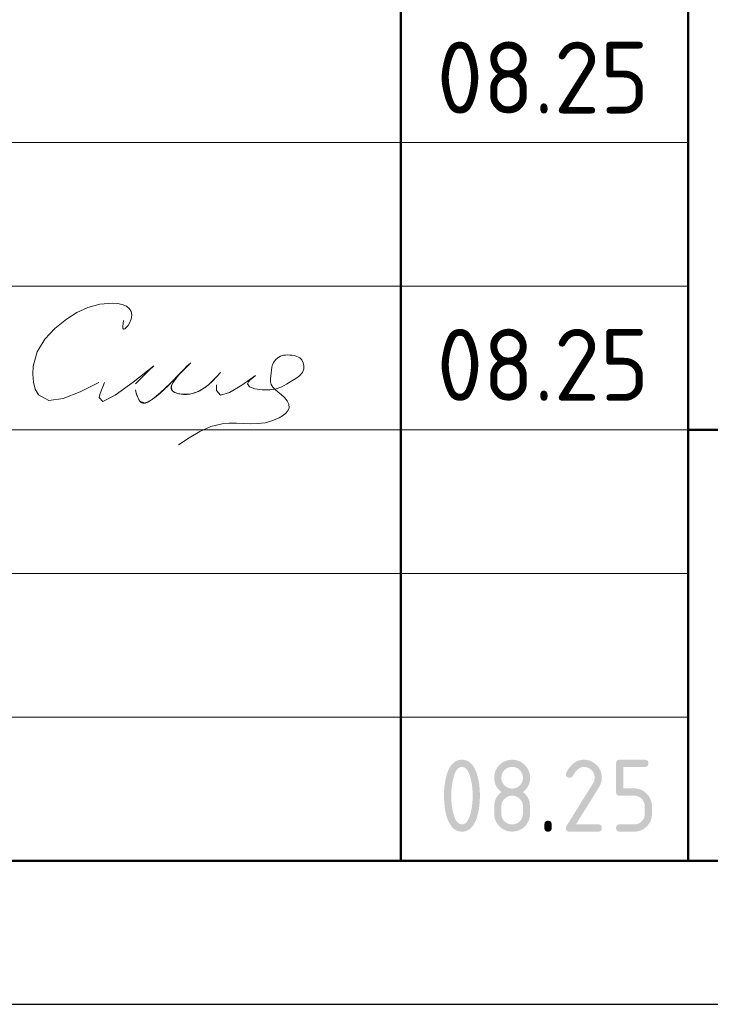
# Model space of a CAD drawing. Header units: millimetres. Extents: x 0 to 21000, y -5 to 14855.
# Tile 4 of 7: x 13586 to 14789, y 0 to 1714. Entities that reach past the tile are written whole.
import ezdxf

# ---------------------------------------------------------------- set-up
doc = ezdxf.new("R2010")
doc.units = ezdxf.units.MM
doc.layers.add('Standard', color=7, linetype='Continuous', lineweight=25)
doc.styles.add('ISOCPEUR', font='txt')

msp = doc.modelspace()

# ---------------------------------------------------------------- hatches: boundary and pattern name
at = {"layer": 'Standard', "linetype": 'Continuous', "lineweight": 25, "transparency": 33554687}
h = msp.add_hatch(color=7, dxfattribs=at)
h.paths.add_polyline_path([(14374.9, 363.1), (14374.9, 367), (14374.7, 370.8), (14374.5, 374.6), (14374.1, 378.2), (14373.7, 381.9), (14373.1, 385.4), (14372.4, 389), (14371.6, 392.4), (14371, 395), (14370.3, 397.3), (14369.6, 399.5), (14368.8, 401.5), (14368, 403.4), (14367.1, 405), (14366.2, 406.6), (14365.3, 407.9), (14364.3, 409.2), (14363.3, 410.2), (14362.2, 411.2), (14361.1, 411.8), (14360, 412.5), (14358.8, 412.8), (14357.5, 413.1), (14356.2, 413.1), (14355, 413.1), (14353.8, 412.8), (14352.6, 412.5), (14351.4, 411.8), (14350.3, 411.2), (14349.3, 410.2), (14348.2, 409.2), (14347.3, 407.9), (14346.3, 406.6), (14345.5, 405), (14344.6, 403.4), (14343.8, 401.4), (14343, 399.5), (14342.3, 397.2), (14341.6, 394.9), (14341, 392.3), (14340.1, 388.8), (14339.5, 385.2), (14338.8, 381.6), (14338.4, 378), (14338, 374.4), (14337.8, 370.6), (14337.6, 366.9), (14337.6, 363.1), (14337.6, 359.3), (14337.8, 355.5), (14338, 351.8), (14338.4, 348.1), (14338.8, 344.5), (14339.4, 340.9), (14340, 337.3), (14340.9, 333.9), (14341.5, 331.3), (14342.2, 329), (14342.9, 326.8), (14343.7, 324.8), (14344.5, 322.9), (14345.4, 321.3), (14346.3, 319.6), (14347.2, 318.4), (14348.2, 317.1), (14349.2, 316.1), (14350.3, 315.1), (14351.4, 314.5), (14352.5, 313.8), (14353.7, 313.5), (14354.9, 313.2), (14356.2, 313.2), (14357.5, 313.2), (14358.8, 313.5), (14360, 313.8), (14361.1, 314.5), (14362.2, 315.1), (14363.3, 316.1), (14364.3, 317.1), (14365.3, 318.4), (14366.2, 319.6), (14367.1, 321.3), (14368, 322.9), (14368.8, 324.8), (14369.6, 326.8), (14370.3, 329), (14371, 331.3), (14371.6, 333.9), (14372.4, 337.3), (14373.1, 340.9), (14373.7, 344.5), (14374.1, 348.1), (14374.5, 351.8), (14374.7, 355.5), (14374.9, 359.3)])
h.paths.add_polyline_path([(14387.4, 363.1), (14387.4, 360.4), (14387.4, 357.7), (14387.3, 355), (14387.1, 352.3), (14386.9, 349.7), (14386.7, 347.2), (14386.4, 344.7), (14386.1, 342.3), (14385.7, 339.9), (14385.3, 337.6), (14384.9, 335.3), (14384.4, 333), (14383.8, 330.8), (14383.2, 328.7), (14382.6, 326.5), (14382, 324.5), (14381, 321.5), (14379.8, 318.9), (14378.6, 316.3), (14377.3, 314.1), (14376, 311.8), (14374.6, 310), (14373.1, 308.1), (14371.5, 306.6), (14369.9, 305.1), (14368.1, 304), (14366.4, 302.9), (14364.5, 302.1), (14362.6, 301.4), (14360.5, 301), (14358.5, 300.6), (14356.2, 300.6), (14354, 300.6), (14352, 301), (14349.9, 301.4), (14348, 302.1), (14346.1, 302.9), (14344.3, 304), (14342.6, 305.1), (14341, 306.6), (14339.4, 308.1), (14337.9, 309.9), (14336.5, 311.8), (14335.2, 314), (14333.9, 316.2), (14332.7, 318.8), (14331.5, 321.4), (14330.5, 324.4), (14329.8, 326.4), (14329.2, 328.6), (14328.6, 330.7), (14328.1, 332.9), (14327.6, 335.2), (14327.2, 337.5), (14326.8, 339.8), (14326.4, 342.2), (14326.1, 344.7), (14325.8, 347.2), (14325.6, 349.7), (14325.4, 352.3), (14325.2, 354.9), (14325.1, 357.6), (14325.1, 360.3), (14325.1, 363.1), (14325.1, 365.9), (14325.1, 368.7), (14325.2, 371.4), (14325.4, 374), (14325.6, 376.6), (14325.8, 379.1), (14326.1, 381.6), (14326.4, 384), (14326.8, 386.5), (14327.2, 388.8), (14327.6, 391.1), (14328.1, 393.3), (14328.6, 395.6), (14329.2, 397.7), (14329.8, 399.8), (14330.5, 401.9), (14331.5, 404.8), (14332.7, 407.4), (14333.9, 410), (14335.2, 412.3), (14336.5, 414.5), (14337.9, 416.4), (14339.4, 418.2), (14341, 419.7), (14342.6, 421.2), (14344.3, 422.3), (14346.1, 423.4), (14348, 424.2), (14349.9, 424.9), (14352, 425.3), (14354, 425.6), (14356.2, 425.6), (14358.5, 425.6), (14360.5, 425.3), (14362.6, 424.9), (14364.5, 424.2), (14366.4, 423.4), (14368.1, 422.3), (14369.9, 421.2), (14371.5, 419.7), (14373.1, 418.2), (14374.6, 416.3), (14376, 414.5), (14377.3, 412.2), (14378.6, 410), (14379.8, 407.4), (14381, 404.8), (14382, 401.8), (14382.6, 399.7), (14383.2, 397.6), (14383.8, 395.5), (14384.4, 393.3), (14384.9, 391), (14385.3, 388.7), (14385.7, 386.4), (14386.1, 384), (14386.4, 381.6), (14386.7, 379.1), (14386.9, 376.5), (14387.1, 373.9), (14387.3, 371.3), (14387.4, 368.6), (14387.4, 365.9)], flags=16)
h = msp.add_hatch(color=7, dxfattribs=at)
h.paths.add_polyline_path([(14443.7, 313.2), (14445.6, 313.2), (14447.4, 313.5), (14449.2, 313.8), (14450.9, 314.5), (14452.6, 315.2), (14454.1, 316.2), (14455.6, 317.2), (14456.9, 318.6), (14458.3, 320), (14459.3, 321.5), (14460.3, 323), (14461, 324.7), (14461.7, 326.3), (14462, 328.1), (14462.3, 329.9), (14462.3, 331.9), (14462.3, 344.4), (14462.3, 346.4), (14462, 348.1), (14461.7, 349.9), (14461, 351.6), (14460.3, 353.3), (14459.3, 354.8), (14458.2, 356.3), (14456.9, 357.7), (14455.5, 359), (14454, 360.1), (14452.5, 361.1), (14450.8, 361.8), (14449.2, 362.5), (14447.4, 362.8), (14445.6, 363.2), (14443.7, 363.2), (14441.7, 363.2), (14439.9, 362.8), (14438.1, 362.5), (14436.5, 361.8), (14434.8, 361.1), (14433.3, 360.1), (14431.8, 359.1), (14430.4, 357.7), (14429.1, 356.3), (14428.1, 354.8), (14427, 353.3), (14426.4, 351.7), (14425.7, 350), (14425.3, 348.2), (14425, 346.4), (14425, 344.4), (14425, 331.9), (14425, 329.9), (14425.3, 328.1), (14425.7, 326.3), (14426.4, 324.7), (14427, 323), (14428.1, 321.5), (14429.1, 320), (14430.4, 318.6), (14431.8, 317.2), (14433.3, 316.2), (14434.8, 315.2), (14436.5, 314.5), (14438.1, 313.8), (14439.9, 313.5), (14441.7, 313.2)])
h.paths.add_polyline_path([(14443.7, 300.6), (14442.1, 300.6), (14440.5, 300.8), (14438.9, 300.9), (14437.4, 301.2), (14435.9, 301.5), (14434.5, 301.9), (14433.1, 302.4), (14431.7, 302.9), (14430.3, 303.5), (14429, 304.2), (14427.7, 304.9), (14426.4, 305.8), (14425.1, 306.6), (14423.9, 307.6), (14422.7, 308.6), (14421.6, 309.8), (14420.5, 310.9), (14419.5, 312.1), (14418.5, 313.3), (14417.6, 314.6), (14416.8, 315.9), (14416, 317.2), (14415.3, 318.5), (14414.8, 319.9), (14414.2, 321.3), (14413.8, 322.7), (14413.3, 324.1), (14413.1, 325.6), (14412.8, 327.1), (14412.6, 328.7), (14412.5, 330.3), (14412.5, 331.9), (14412.5, 344.4), (14412.5, 346.3), (14412.7, 348.2), (14412.9, 350), (14413.3, 351.8), (14413.7, 353.5), (14414.2, 355.2), (14414.8, 356.8), (14415.6, 358.4), (14416.4, 360), (14417.4, 361.4), (14418.4, 362.9), (14419.5, 364.3), (14420.7, 365.7), (14422.1, 366.9), (14423.4, 368.2), (14425, 369.4), (14423.4, 370.6), (14422.1, 371.9), (14420.7, 373.1), (14419.5, 374.5), (14418.4, 375.9), (14417.4, 377.3), (14416.4, 378.8), (14415.6, 380.4), (14414.8, 381.9), (14414.2, 383.6), (14413.7, 385.3), (14413.3, 387), (14412.9, 388.8), (14412.7, 390.6), (14412.5, 392.4), (14412.5, 394.4), (14412.5, 396), (14412.6, 397.6), (14412.8, 399.1), (14413.1, 400.6), (14413.3, 402.1), (14413.8, 403.6), (14414.2, 405), (14414.8, 406.4), (14415.3, 407.8), (14416, 409.1), (14416.8, 410.4), (14417.6, 411.7), (14418.5, 413), (14419.5, 414.2), (14420.5, 415.4), (14421.6, 416.5), (14422.7, 417.6), (14423.9, 418.6), (14425.1, 419.6), (14426.4, 420.5), (14427.7, 421.4), (14429, 422.1), (14430.3, 422.8), (14431.7, 423.4), (14433.1, 423.9), (14434.5, 424.4), (14435.9, 424.8), (14437.4, 425.1), (14438.9, 425.4), (14440.5, 425.5), (14442.1, 425.6), (14443.7, 425.6), (14445.3, 425.6), (14446.9, 425.5), (14448.4, 425.4), (14449.9, 425.1), (14451.4, 424.8), (14452.8, 424.4), (14454.3, 423.9), (14455.7, 423.4), (14457, 422.8), (14458.4, 422.1), (14459.7, 421.4), (14460.9, 420.5), (14462.2, 419.6), (14463.4, 418.6), (14464.6, 417.6), (14465.7, 416.5), (14466.9, 415.4), (14467.9, 414.2), (14468.9, 413), (14469.7, 411.7), (14470.6, 410.4), (14471.3, 409.1), (14472, 407.8), (14472.6, 406.4), (14473.2, 405), (14473.6, 403.6), (14474, 402.1), (14474.3, 400.6), (14474.6, 399.1), (14474.7, 397.6), (14474.9, 396), (14474.9, 394.4), (14474.9, 392.4), (14474.7, 390.6), (14474.5, 388.8), (14474.1, 387), (14473.7, 385.3), (14473.1, 383.6), (14472.5, 381.9), (14471.7, 380.4), (14471, 378.8), (14470, 377.3), (14469, 375.9), (14467.8, 374.5), (14466.7, 373.1), (14465.3, 371.9), (14463.9, 370.6), (14462.3, 369.4), (14464.6, 367.7), (14466.4, 365.8), (14468.3, 363.9), (14469.7, 361.8), (14471.1, 359.7), (14472.1, 357.4), (14473.1, 355.1), (14473.7, 352.6), (14473.9, 352), (14474, 351.2), (14474.1, 350.4), (14474.2, 349.5), (14474.3, 348.5), (14474.4, 347.4), (14474.5, 346.2), (14474.6, 344.9), (14474.6, 343.6), (14474.7, 342.2), (14474.8, 340.7), (14474.8, 339.1), (14474.8, 337.5), (14474.8, 335.7), (14474.9, 333.9), (14474.9, 331.9), (14474.9, 330.3), (14474.7, 328.7), (14474.6, 327.1), (14474.3, 325.6), (14474, 324.1), (14473.6, 322.7), (14473.2, 321.3), (14472.6, 319.9), (14472, 318.5), (14471.3, 317.2), (14470.6, 315.9), (14469.7, 314.6), (14468.9, 313.3), (14467.9, 312.1), (14466.9, 310.9), (14465.7, 309.8), (14464.6, 308.6), (14463.4, 307.6), (14462.2, 306.6), (14460.9, 305.8), (14459.7, 304.9), (14458.4, 304.2), (14457, 303.5), (14455.7, 302.9), (14454.3, 302.4), (14452.8, 301.9), (14451.4, 301.5), (14449.9, 301.2), (14448.4, 300.9), (14446.9, 300.8), (14445.3, 300.6)], flags=16)
h.paths.add_polyline_path([(14443.7, 375.6), (14445.6, 375.6), (14447.4, 376), (14449.2, 376.3), (14450.9, 377), (14452.6, 377.7), (14454.1, 378.7), (14455.6, 379.7), (14456.9, 381.1), (14458.3, 382.4), (14459.3, 383.9), (14460.3, 385.4), (14461, 387.1), (14461.7, 388.8), (14462, 390.6), (14462.3, 392.4), (14462.3, 394.4), (14462.3, 396.3), (14462, 398.1), (14461.7, 399.9), (14461, 401.6), (14460.3, 403.2), (14459.3, 404.7), (14458.2, 406.2), (14456.9, 407.6), (14455.5, 409), (14454, 410), (14452.5, 411.1), (14450.8, 411.7), (14449.2, 412.4), (14447.4, 412.8), (14445.6, 413.1), (14443.7, 413.1), (14441.7, 413.1), (14439.9, 412.8), (14438.1, 412.4), (14436.5, 411.7), (14434.8, 411.1), (14433.3, 410), (14431.8, 409), (14430.4, 407.7), (14429.1, 406.3), (14428.1, 404.8), (14427, 403.3), (14426.4, 401.6), (14425.7, 400), (14425.3, 398.1), (14425, 396.3), (14425, 394.4), (14425, 392.4), (14425.3, 390.6), (14425.7, 388.8), (14426.4, 387.1), (14427, 385.4), (14428.1, 383.9), (14429.1, 382.4), (14430.4, 381.1), (14431.8, 379.7), (14433.3, 378.7), (14434.8, 377.7), (14436.5, 377), (14438.1, 376.3), (14439.9, 376), (14441.7, 375.6)])
for points in [[(14568.6, 425.6), (14570.2, 425.6), (14571.8, 425.5), (14573.3, 425.4), (14574.8, 425.1), (14576.3, 424.8), (14577.8, 424.4), (14579.2, 423.9), (14580.6, 423.4), (14582, 422.8), (14583.3, 422.1), (14584.6, 421.4), (14585.9, 420.5), (14587.1, 419.6), (14588.3, 418.6), (14589.5, 417.6), (14590.7, 416.5), (14591.8, 415.4), (14592.8, 414.2), (14593.8, 413), (14594.7, 411.7), (14595.5, 410.4), (14596.3, 409.1), (14597, 407.8), (14597.5, 406.4), (14598.1, 405), (14598.5, 403.6), (14599, 402.1), (14599.2, 400.6), (14599.5, 399.1), (14599.7, 397.6), (14599.8, 396), (14599.8, 394.4), (14599.8, 392.2), (14599.5, 389.9), (14599.1, 387.7), (14598.4, 385.5), (14597.7, 383.2), (14596.6, 380.9), (14595.6, 378.7), (14594.1, 376.4), (14554.8, 313.2), (14593.6, 313.2), (14594.4, 313.2), (14595, 313.1), (14595.7, 313), (14596.3, 312.8), (14596.9, 312.6), (14597.4, 312.3), (14597.9, 312), (14598.3, 311.6), (14598.7, 311.2), (14598.9, 310.7), (14599.2, 310.2), (14599.4, 309.6), (14599.6, 309.1), (14599.7, 308.4), (14599.8, 307.7), (14599.8, 306.9), (14599.8, 306.1), (14599.7, 305.4), (14599.6, 304.8), (14599.4, 304.2), (14599.2, 303.6), (14598.9, 303.1), (14598.7, 302.6), (14598.3, 302.2), (14597.9, 301.8), (14597.4, 301.5), (14596.9, 301.2), (14596.3, 301), (14595.7, 300.8), (14595, 300.7), (14594.4, 300.6), (14593.6, 300.6), (14543.6, 300.6), (14542.8, 300.6), (14542.1, 300.7), (14541.4, 300.8), (14540.9, 301), (14540.3, 301.2), (14539.8, 301.5), (14539.3, 301.8), (14538.9, 302.2), (14538.5, 302.6), (14538.2, 303.1), (14537.9, 303.6), (14537.7, 304.2), (14537.5, 304.7), (14537.4, 305.4), (14537.3, 306.1), (14537.3, 306.9), (14537.3, 307.8), (14537.6, 308.7), (14537.9, 309.6), (14538.4, 310.5), (14584.2, 384.1), (14585, 385.3), (14585.6, 386.6), (14586.2, 387.9), (14586.5, 389.1), (14586.9, 390.4), (14587.1, 391.7), (14587.3, 393.1), (14587.3, 394.4), (14587.3, 396.3), (14587, 398.1), (14586.6, 399.9), (14585.9, 401.6), (14585.3, 403.2), (14584.2, 404.7), (14583.2, 406.3), (14581.8, 407.6), (14580.5, 409), (14578.9, 410), (14577.4, 411.1), (14575.8, 411.7), (14574.1, 412.4), (14572.3, 412.8), (14570.5, 413.1), (14568.6, 413.1), (14567.3, 413.1), (14566, 412.9), (14564.7, 412.6), (14563.4, 412.1), (14562.1, 411.6), (14560.9, 410.9), (14559.6, 410.2), (14558.4, 409.2), (14557.2, 408.2), (14556, 407), (14554.8, 405.8), (14553.6, 404.3), (14552.4, 402.8), (14551.3, 401.1), (14550.1, 399.4), (14549, 397.4), (14548.6, 396.6), (14548, 396.1), (14547.5, 395.5), (14546.8, 395.1), (14546.1, 394.8), (14545.3, 394.6), (14544.5, 394.4), (14543.6, 394.4), (14542.8, 394.4), (14542.1, 394.5), (14541.4, 394.6), (14540.9, 394.8), (14540.3, 395), (14539.8, 395.3), (14539.3, 395.6), (14538.9, 395.9), (14538.5, 396.3), (14538.2, 396.8), (14537.9, 397.3), (14537.7, 397.9), (14537.5, 398.5), (14537.4, 399.2), (14537.3, 399.8), (14537.3, 400.6), (14537.3, 401.3), (14537.5, 402), (14537.6, 402.6), (14537.9, 403.2), (14539.4, 406), (14540.9, 408.4), (14542.5, 410.9), (14544.2, 413), (14545.9, 415.1), (14547.7, 416.9), (14549.5, 418.6), (14551.4, 420), (14553.3, 421.4), (14555.3, 422.5), (14557.4, 423.5), (14559.5, 424.2), (14561.7, 424.9), (14563.9, 425.3), (14566.2, 425.6)], [(14624.8, 369.4), (14624.8, 419.4), (14624.8, 420.2), (14624.9, 420.9), (14625, 421.5), (14625.2, 422.1), (14625.4, 422.7), (14625.7, 423.2), (14626, 423.7), (14626.4, 424.1), (14626.7, 424.5), (14627.2, 424.8), (14627.7, 425.1), (14628.3, 425.3), (14628.9, 425.4), (14629.6, 425.5), (14630.3, 425.6), (14631, 425.6), (14674.7, 425.6), (14675.4, 425.6), (14676.1, 425.5), (14676.8, 425.4), (14677.4, 425.3), (14678, 425.1), (14678.5, 424.8), (14679, 424.5), (14679.3, 424.1), (14679.7, 423.7), (14680, 423.2), (14680.3, 422.7), (14680.5, 422.1), (14680.7, 421.5), (14680.8, 420.8), (14680.9, 420.2), (14680.9, 419.4), (14680.9, 418.6), (14680.8, 417.9), (14680.7, 417.2), (14680.5, 416.6), (14680.3, 416.1), (14680, 415.6), (14679.7, 415.1), (14679.3, 414.7), (14679, 414.3), (14678.5, 414), (14678, 413.7), (14677.4, 413.5), (14676.8, 413.3), (14676.1, 413.2), (14675.4, 413.1), (14674.7, 413.1), (14637.3, 413.1), (14637.3, 375.7), (14656, 375.7), (14657.6, 375.7), (14659.2, 375.5), (14660.8, 375.4), (14662.2, 375.1), (14663.7, 374.8), (14665.2, 374.4), (14666.6, 373.9), (14668, 373.4), (14669.4, 372.8), (14670.7, 372.1), (14672, 371.4), (14673.3, 370.5), (14674.5, 369.6), (14675.7, 368.6), (14676.9, 367.6), (14678.1, 366.5), (14679.2, 365.3), (14680.2, 364.1), (14681.2, 362.9), (14682.1, 361.7), (14682.9, 360.4), (14683.6, 359.1), (14684.3, 357.7), (14684.9, 356.4), (14685.5, 355), (14685.9, 353.5), (14686.3, 352.1), (14686.6, 350.6), (14686.9, 349.1), (14687, 347.6), (14687.2, 346), (14687.2, 344.4), (14687.2, 331.9), (14687.2, 330.3), (14687, 328.7), (14686.9, 327.2), (14686.6, 325.7), (14686.3, 324.1), (14685.9, 322.7), (14685.5, 321.3), (14684.9, 319.9), (14684.3, 318.5), (14683.6, 317.2), (14682.9, 315.9), (14682, 314.6), (14681.2, 313.3), (14680.2, 312.1), (14679.2, 310.9), (14678, 309.8), (14676.9, 308.6), (14675.7, 307.6), (14674.5, 306.6), (14673.2, 305.8), (14671.9, 304.9), (14670.6, 304.2), (14669.3, 303.5), (14667.9, 302.9), (14666.5, 302.4), (14665.1, 301.9), (14663.7, 301.5), (14662.2, 301.2), (14660.7, 300.9), (14659.1, 300.8), (14657.6, 300.6), (14656, 300.6), (14631, 300.6), (14630.3, 300.6), (14629.6, 300.7), (14628.9, 300.8), (14628.3, 301), (14627.7, 301.2), (14627.2, 301.5), (14626.7, 301.8), (14626.4, 302.2), (14626, 302.6), (14625.7, 303.1), (14625.4, 303.6), (14625.2, 304.2), (14625, 304.8), (14624.9, 305.4), (14624.8, 306.1), (14624.8, 306.9), (14624.8, 307.7), (14624.9, 308.4), (14625, 309.1), (14625.2, 309.6), (14625.4, 310.2), (14625.7, 310.7), (14626, 311.2), (14626.4, 311.6), (14626.7, 312), (14627.2, 312.3), (14627.7, 312.6), (14628.3, 312.8), (14628.9, 313), (14629.6, 313.1), (14630.3, 313.2), (14631, 313.2), (14656, 313.2), (14657.9, 313.2), (14659.7, 313.5), (14661.5, 313.8), (14663.2, 314.5), (14664.9, 315.2), (14666.4, 316.2), (14667.9, 317.2), (14669.2, 318.6), (14670.6, 320), (14671.6, 321.5), (14672.6, 323), (14673.3, 324.7), (14674, 326.3), (14674.3, 328.1), (14674.7, 329.9), (14674.7, 331.9), (14674.7, 344.4), (14674.7, 346.3), (14674.3, 348.1), (14674, 349.9), (14673.3, 351.6), (14672.6, 353.3), (14671.6, 354.8), (14670.6, 356.3), (14669.2, 357.7), (14667.8, 359), (14666.3, 360.1), (14664.8, 361.1), (14663.1, 361.8), (14661.5, 362.5), (14659.7, 362.8), (14657.9, 363.1), (14656, 363.1), (14631, 363.1), (14630.3, 363.1), (14629.6, 363.2), (14628.9, 363.3), (14628.3, 363.5), (14627.7, 363.7), (14627.2, 364), (14626.7, 364.3), (14626.4, 364.7), (14626, 365.1), (14625.7, 365.6), (14625.4, 366.1), (14625.2, 366.7), (14625, 367.2), (14624.9, 367.9), (14624.8, 368.6)], [(14499.9, 313.2), (14499.9, 313.9), (14500, 314.6), (14500.1, 315.3), (14500.3, 315.9), (14500.5, 316.5), (14500.8, 317), (14501.1, 317.5), (14501.5, 317.9), (14501.9, 318.3), (14502.4, 318.5), (14502.8, 318.8), (14503.4, 319), (14504, 319.2), (14504.7, 319.3), (14505.4, 319.4), (14506.2, 319.4), (14507, 319.4), (14507.6, 319.3), (14508.3, 319.2), (14508.9, 319), (14509.5, 318.8), (14510, 318.5), (14510.5, 318.3), (14510.9, 317.9), (14511.3, 317.5), (14511.6, 317), (14511.8, 316.5), (14512, 315.9), (14512.2, 315.3), (14512.3, 314.6), (14512.4, 313.9), (14512.4, 313.2), (14512.4, 306.9), (14512.4, 306.1), (14512.3, 305.4), (14512.2, 304.8), (14512, 304.2), (14511.8, 303.6), (14511.6, 303.1), (14511.3, 302.6), (14510.9, 302.2), (14510.5, 301.8), (14510, 301.5), (14509.5, 301.2), (14508.9, 301), (14508.3, 300.8), (14507.6, 300.7), (14507, 300.6), (14506.2, 300.6), (14505.4, 300.6), (14504.7, 300.7), (14504, 300.8), (14503.4, 301), (14502.8, 301.2), (14502.4, 301.5), (14501.9, 301.8), (14501.5, 302.2), (14501.1, 302.6), (14500.8, 303.1), (14500.5, 303.6), (14500.3, 304.2), (14500.1, 304.8), (14500, 305.4), (14499.9, 306.1), (14499.9, 306.9)]]:
    msp.add_hatch(color=7, dxfattribs=at).paths.add_polyline_path(points, flags=16)

# ---------------------------------------------------------------- linework, layer by layer
at = {"layer": 'Standard', "color": 7, "linetype": 'Continuous', "lineweight": 50, "transparency": 33554687}
for p, q in [((14250, 250), (14250, 3000)), ((14750, 250), (14750, 3000)), ((14750, 1000), (20750, 1000))]:
    msp.add_line(p, q, dxfattribs=at)
at = {"layer": 'Standard', "color": 7, "linetype": 'Continuous', "lineweight": 13, "transparency": 33554687}
for p, q in [((11500, 1500), (14750, 1500)), ((11500, 1250), (14750, 1250)), ((11500, 1250), (14750, 1250)), ((11500, 1000), (14750, 1000)), ((11500, 1000), (14750, 1000)), ((11500, 750), (14750, 750)), ((11500, 500), (14750, 500))]:
    msp.add_line(p, q, dxfattribs=at)
at = {"layer": 'Standard', "color": 7, "linetype": 'Continuous', "lineweight": 25, "transparency": 33554687}
msp.add_line((11500, 250), (20750, 250), dxfattribs=at)
msp.add_line((11500, 250), (20750, 250), dxfattribs=at)
msp.add_line((11500, 250), (20750, 250), dxfattribs=at)
msp.add_lwpolyline([(0, 0), (21000, 0), (21000, 14850), (0, 14850), (0, 0)], close=True, dxfattribs=at)
msp.add_lwpolyline([(0, 0), (21000, 0), (21000, 14850), (0, 14850), (0, 0)], close=True, dxfattribs=at)
msp.add_lwpolyline([(0, 0), (21000, 0), (21000, 14850), (0, 14850), (0, 0)], close=True, dxfattribs=at)
at = {"layer": 'Standard', "color": 7, "linetype": 'Continuous', "lineweight": 50, "transparency": 33554687}
msp.add_lwpolyline([(1000, 14600), (20750, 14600), (20750, 250), (1000, 250), (1000, 14600)], close=True, dxfattribs=at)
at = {"layer": 'Standard', "color": 7, "linetype": 'Continuous', "lineweight": 25, "transparency": 33554687}
msp.add_lwpolyline([(20750, 3000), (11500, 3000), (11500, 250), (20750, 250), (20750, 3000)], dxfattribs=at)
at = {"layer": 'Standard', "color": 250, "linetype": 'Continuous', "lineweight": 18, "true_color": 0x2d2d2d, "transparency": 33554687}
for points in [[(13766.8, 1190.3), (13766.1, 1185), (13765.6, 1180.4), (13765.8, 1176.9), (13766.8, 1175.3), (13768.9, 1175.8), (13771.7, 1178.2), (13774.7, 1181.7), (13777.4, 1185.9), (13780.3, 1192.9), (13781.2, 1199.7), (13780.2, 1205.8), (13777.4, 1210.9), (13772, 1215.5), (13764.8, 1218.4), (13756.6, 1219.9), (13748, 1220.5), (13725.6, 1218.8), (13705, 1213), (13685.8, 1204), (13667.7, 1192.5), (13647.5, 1176.5), (13629.9, 1157.8), (13616.6, 1136), (13609.4, 1110.8), (13608.7, 1096.7), (13609.9, 1082.9), (13613.3, 1070.5), (13618.7, 1060.7), (13636.7, 1051.3), (13661.8, 1054.6), (13691.6, 1066.3), (13723.8, 1082.2)], [(13935.9, 1099.6), (13935.6, 1099.3), (13935.4, 1099), (13935.1, 1098.7), (13934.9, 1098.4), (13931.1, 1094.4), (13927.3, 1090.3), (13923.4, 1086.4), (13919.4, 1082.5), (13916.8, 1080.2), (13914.3, 1078), (13911.6, 1075.9), (13908.9, 1073.8), (13906.6, 1072.3), (13904.3, 1070.8), (13902, 1069.4), (13899.5, 1068), (13897.4, 1067), (13895.2, 1066), (13893, 1065.1), (13890.8, 1064.3), (13888.7, 1063.6), (13886.5, 1063), (13884.4, 1062.5), (13882.2, 1062.2), (13880, 1061.9), (13877.9, 1061.7), (13875.7, 1061.6), (13873.6, 1061.5), (13871.4, 1061.6), (13869.2, 1061.8), (13867, 1062), (13864.8, 1062.4), (13863.1, 1062.7), (13861.3, 1063.2), (13859.6, 1063.7), (13857.9, 1064.3), (13856.8, 1064.7), (13855.7, 1065.2), (13854.7, 1065.8), (13853.7, 1066.5), (13853.1, 1066.9), (13852.6, 1067.4), (13852, 1067.9), (13851.5, 1068.5), (13851.2, 1069), (13850.9, 1069.5), (13850.7, 1070.1), (13850.4, 1070.6), (13850.3, 1071.2), (13850.1, 1071.9), (13850.1, 1072.5), (13850, 1073.2), (13850.1, 1074.1), (13850.2, 1075), (13850.4, 1075.8), (13850.6, 1076.7), (13851, 1078.1), (13851.6, 1079.4), (13852.2, 1080.7), (13852.8, 1081.9), (13854.1, 1084), (13855.4, 1085.9), (13856.8, 1087.9), (13858.2, 1089.8), (13860.9, 1093.2), (13863.7, 1096.5), (13866.6, 1099.7), (13869.7, 1102.8), (13873.1, 1106), (13876.6, 1109.2), (13880, 1112.6), (13883.4, 1116.2), (13883.5, 1116.3), (13883.6, 1116.4), (13883.7, 1116.5), (13883.8, 1116.6), (13883.8, 1116.6), (13883.8, 1116.6), (13883.8, 1116.6), (13883.8, 1116.6), (13883.8, 1116.6), (13883.8, 1116.6), (13883.8, 1116.6), (13883.8, 1116.6), (13883.8, 1116.6), (13883.8, 1116.6), (13883.8, 1116.6), (13883.8, 1116.6), (13883.8, 1116.6), (13883.8, 1116.6), (13883.8, 1116.6), (13883.8, 1116.5), (13883.8, 1116.5), (13883.7, 1116.4), (13883.6, 1116.3), (13883.6, 1116.2), (13877.4, 1110.8), (13871.8, 1105.2), (13866.4, 1099.5), (13861.1, 1093.8), (13853.5, 1085.9), (13845.6, 1078), (13837.6, 1070.4), (13829.3, 1062.9), (13826.5, 1060.4), (13823.6, 1057.9), (13820.6, 1055.5), (13817.6, 1053.3), (13815.8, 1052), (13814, 1050.8), (13812.2, 1049.7), (13810.2, 1048.7), (13809, 1048.2), (13807.8, 1047.7), (13806.6, 1047.3), (13805.3, 1046.9), (13804.4, 1046.7), (13803.5, 1046.6), (13802.6, 1046.6), (13801.7, 1046.6), (13801, 1046.7), (13800.3, 1046.8), (13799.7, 1046.9), (13799, 1047.2), (13798.4, 1047.4), (13797.8, 1047.8), (13797.2, 1048.1), (13796.6, 1048.6), (13796, 1049.1), (13795.4, 1049.7), (13794.9, 1050.4), (13794.4, 1051.1), (13793.6, 1052.3), (13792.9, 1053.6), (13792.3, 1054.9), (13791.7, 1056.3), (13790.5, 1059.6), (13789.4, 1062.9), (13788.5, 1066.3), (13787.6, 1069.8)], [(13787.6, 1069.8), (13789.2, 1064), (13790.9, 1058.5), (13792.8, 1053.7), (13795.1, 1050), (13804.3, 1046.7), (13816.6, 1052.6), (13831.4, 1064.8), (13848, 1080.8), (13861.9, 1094.6), (13874.2, 1106.7), (13882.1, 1114.7), (13883.3, 1116.2), (13880.8, 1113.9), (13876.6, 1109.8), (13871.3, 1104.5), (13865.6, 1098.5), (13858.5, 1090.1), (13852.9, 1082), (13850.1, 1074.6), (13851.5, 1068.6), (13854.5, 1065.9), (13858.9, 1063.9), (13864, 1062.5), (13869.5, 1061.8), (13882.4, 1062.2), (13894.2, 1065.6), (13905, 1071.2), (13914.7, 1078.4), (13920.3, 1083.4), (13925.6, 1088.6), (13930.8, 1094.1), (13935.9, 1099.6)], [(13996.9, 1094.4), (13991.9, 1090.7), (13987.5, 1087), (13984.3, 1083.5), (13982.8, 1080.3), (13986, 1075), (13995.6, 1071.5), (14008.5, 1069.6), (14021.7, 1069.7), (14033, 1071.6), (14042.4, 1075.1), (14051, 1079.7), (14059.8, 1085.2), (14066.7, 1089.4), (14073.1, 1094.2), (14078.3, 1099.7), (14081, 1106.4), (14081.1, 1111.6), (14079.8, 1116.9), (14077.3, 1121.7), (14073.7, 1125.5), (14070.7, 1127.2), (14067.4, 1128.4), (14063.9, 1129.2), (14060.3, 1129.7), (14056.5, 1130.1), (14052.8, 1130.3), (14049.1, 1130.2), (14045.4, 1129.7), (14040.3, 1128), (14035.7, 1125.4), (14031.6, 1121.9), (14028.5, 1117.9), (14026.5, 1113.6), (14025.3, 1109), (14024.6, 1104.1), (14024, 1099.1), (14023.3, 1093.8), (14022.9, 1088.6), (14023, 1083.6), (14024, 1079.1), (14026.8, 1074.3), (14031.1, 1070), (14036.2, 1065.8), (14041.7, 1061.4), (14047.3, 1056.1), (14051.9, 1050.3), (14054.8, 1044.4), (14055.4, 1038.5), (14053.3, 1033.3), (14049.2, 1028.6), (14043.8, 1024.4), (14037.7, 1020.8), (14025.4, 1015.5), (14013.3, 1012.4), (14001, 1011), (13988.7, 1010.7), (13976.2, 1011.2), (13963.5, 1011.7), (13951, 1011.7), (13938.7, 1010.7), (13918.8, 1005.6), (13899.7, 997), (13881.1, 986.1), (13862.9, 974)], [(13733.8, 1082.2), (13730.7, 1074.8), (13728, 1067.8), (13725.8, 1061.5), (13724.6, 1056.3), (13731.1, 1049.3), (13752.3, 1060.2), (13783.4, 1082.9), (13819.4, 1111.6)], [(13819.4, 1111.6), (13811.4, 1103.6), (13803.5, 1095.7), (13795.5, 1087.7), (13787.6, 1079.8)], [(13928.8, 1078.4), (13928.7, 1075.7), (13928.6, 1073.1), (13928.6, 1070.6), (13928.8, 1068.4), (13936, 1060.6), (13951.6, 1065.1), (13972.9, 1077.7), (13996.9, 1094.4)]]:
    msp.add_lwpolyline(points, dxfattribs=at)

# ---------------------------------------------------------------- texts
at = {"layer": 'Standard', "color": 7, "linetype": 'Continuous', "lineweight": 25, "transparency": 33554687, "char_height": 125, "width": 445.84, "attachment_point": 7, "style": 'ISOCPEUR'}
for insert in [(14312.5, 1550.6), (14312.5, 1050.6)]:
    msp.add_mtext('\\W0.94;08.25', dxfattribs=dict(at, insert=insert))

doc.saveas('drawing.dxf')
